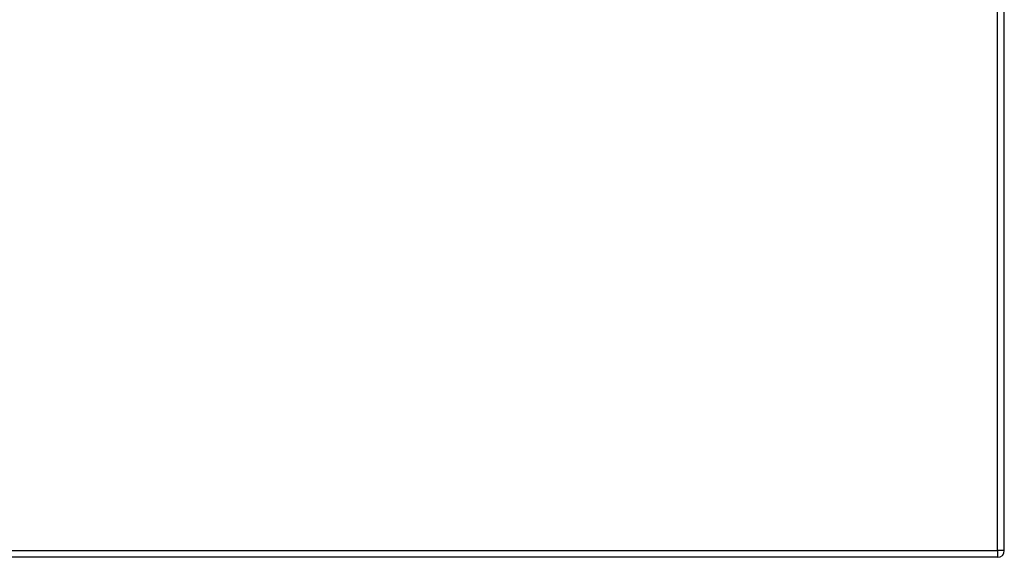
# Model space of a CAD drawing. Header units: inches. Extents: x 12 to 399, y 35 to 188.
# Tile 232 of 256: x 157 to 171, y 100 to 108. Entities that reach past the tile are written whole.
import ezdxf

# ---------------------------------------------------------------- set-up
doc = ezdxf.new("R2010")
doc.units = ezdxf.units.IN
doc.header["$MEASUREMENT"] = 0
doc.layers.add('Visible Edges(ANSI)', color=7, linetype='Continuous', lineweight=25)
doc.layers.add('Visible Tangent Edges(ANSI)', color=7, linetype='Continuous', lineweight=25)

msp = doc.modelspace()

# ---------------------------------------------------------------- linework, layer by layer
at = {"layer": 'Visible Edges(ANSI)'}
for p, q in [((171.192, 99.848), (171.192, 129.568)), ((171.093, 99.749), (129.488, 99.749))]:
    msp.add_line(p, q, dxfattribs=at)
msp.add_arc((171.093, 99.848), 0.099, 270, 0, dxfattribs=at)
at = {"layer": 'Visible Tangent Edges(ANSI)'}
for p, q in [((171.093, 99.848), (171.093, 129.568)), ((129.488, 99.848), (171.093, 99.848)), ((171.093, 99.848), (171.093, 99.749)), ((171.192, 99.848), (171.093, 99.848))]:
    msp.add_line(p, q, dxfattribs=at)

doc.saveas('drawing.dxf')
